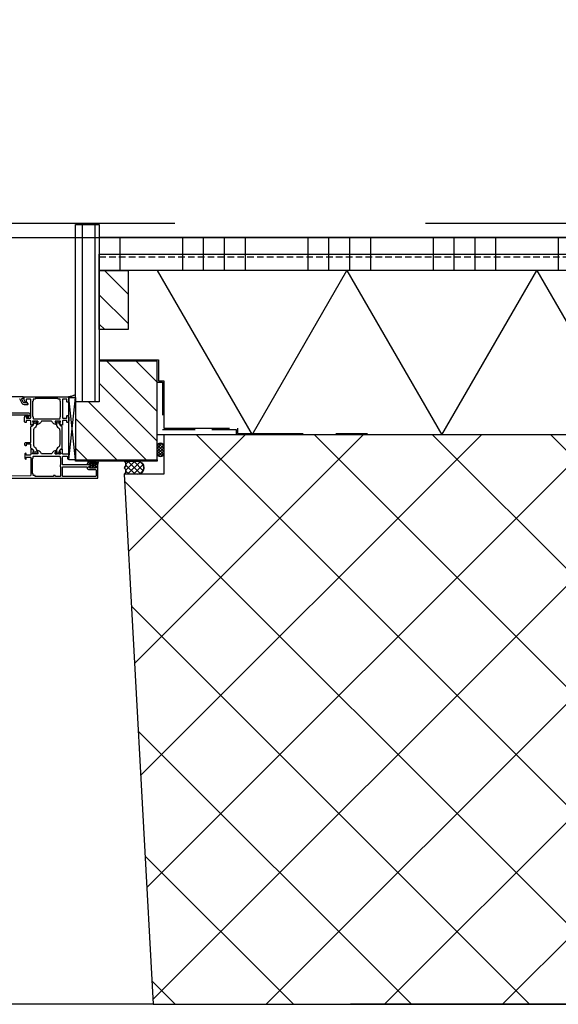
# Model space of a CAD drawing. Header units: millimetres. Extents: x 111285 to 237437, y -9513 to 52045.
# Tile 98 of 117: x 151273 to 151682, y 0 to 749. Entities that reach past the tile are written whole.
import ezdxf

# ---------------------------------------------------------------- set-up
doc = ezdxf.new("R2010")
doc.units = ezdxf.units.MM
doc.header["$LTSCALE"] = 100
for name, pattern in [('CENTER', [50.8, 31.75, -6.35, 6.35, -6.35]), ('DASHED', [0.75, 0.5, -0.25]), ('DASHED3', [4.5, 3, -1.5])]:
    doc.linetypes.add(name, pattern=pattern)
doc.layers.get('0').update_dxf_attribs({"color": 252})
for name, color, linetype in [('0-aanzicht', 252, 'Continuous'), ('0-acceering', 252, 'Continuous'), ('0-afwerking', 252, 'Continuous'), ('0-arc-wanden', 252, 'Continuous'), ('0-binnenwanden', 252, 'Continuous'), ('0-BUITENKOZIJNEN', 252, 'Continuous'), ('0-constructie', 252, 'Continuous'), ('0-HOOFDSTRAMIEN', 1, 'CENTER'), ('0-ISOLATIE', 252, 'Continuous'), ('0-METSTU', 252, 'Continuous')]:
    doc.layers.add(name, color=color, linetype=linetype)
doc.layers.add('X-ref binnenlijn', color=252, linetype='Continuous', plot=False)
doc.linetypes.add('ZIGZAG', pattern='A,0.00254,-5.08,[131,ltypeshp.shx,S=5.08,R=0,X=-5.08,Y=0],-10.16,[131,ltypeshp.shx,S=5.08,R=180,X=5.08,Y=0],-5.08', length=20.32254)

# ---------------------------------------------------------------- blocks, each defined once
blk = doc.blocks.new('U-STRAMIEN')
at = {"layer": '0-HOOFDSTRAMIEN', "ltscale": 0.3}
blk.add_lwpolyline([(-5000, 0), (68000, 0)], dxfattribs=at)
blk = doc.blocks.new('P-71191BLOCK')
at = {"layer": '0-BUITENKOZIJNEN', "linetype": 'Continuous', "ltscale": 0.25}
blk.add_lwpolyline([(14.4, 46.39), (13.04, 45.6), (12.5, 45.6, -0.414214), (12.3, 45.8), (12.3, 49.6, -0.414214), (12.5, 49.8), (14.53, 48.96, 0.9366), (14.89, 48.78), (15.91, 50.55, 0.577375), (15.65, 51), (12.1, 51, -0.414214), (11.4, 51.7), (11.4, 54.2, -0.414214), (11.7, 54.5), (12.3, 54.5, 1), (12.3, 55.5), (9.1, 55.5, 0.412335), (8.3, 54.71, 0.416094), (8.5, 54.5), (9.7, 54.5, -0.414214), (9.9, 54.3), (9.9, 51.5, -0.414214), (9.4, 51), (-3.91, 51, -0.410557), (-4.41, 51.49), (-4.6, 67), (-4.6, 69.5, -0.414214), (-4.1, 70), (-3.2, 70, -0.414214), (-3, 69.8), (-3, 68.9, 1), (-2.2, 68.9), (-2.2, 72, 0.414214), (-2.7, 72.5), (-3, 72.5, 0.414214), (-3.2, 72.3), (-3.2, 71.7, -0.414214), (-3.7, 71.2), (-4.3, 71.2, -0.414214), (-4.8, 71.7), (-4.8, 76.3, -0.414214), (-4.3, 76.8), (-3.7, 76.8, -0.414214), (-3.2, 76.3), (-3.2, 75.7, 0.414214), (-3, 75.5), (-2.7, 75.5, 0.414214), (-2.2, 76), (-2.2, 77.5, 0.414214), (-2.7, 78), (-5.7, 78, 0.414214), (-6.2, 77.5), (-6.2, 0.5, 0.414214), (-5.7, 0), (3.5, 0, 0.414214), (4, 0.5), (4, 2, 0.414214), (3.5, 2.5), (3.4, 2.5, 0.414214), (3.2, 2.3), (3.2, 2, -1), (1.6, 2), (1.6, 6, -1), (3.2, 6), (3.2, 5.7, 0.414214), (3.4, 5.5), (3.5, 5.5, 0.414214), (4, 6), (4, 26.5, -0.414214), (4.5, 27), (10, 27, -0.414214), (10.5, 26.5), (10.5, 23.4, -0.414214), (10.3, 23.2), (8.7, 23.2, 0.414214), (8.5, 23, 0.414214), (9.3, 22.2), (11.6, 22.2, 0.414214), (12.1, 22.7), (12.1, 26.8, -0.414214), (12.3, 27), (15.65, 27, 0.577351), (15.91, 27.45), (14.89, 29.22, 0.936617), (14.53, 29.04), (12.5, 28.2, -0.414214), (12.3, 28.4), (12.3, 32.2, -0.414214), (12.5, 32.4), (13.04, 32.4), (14.4, 31.61, 0.999993), (14.8, 31.61), (14.8, 31.96, 0.267949), (13.3, 34.56), (12.8, 34.85, -0.267949), (12.3, 35.71), (12.3, 42.29, -0.267949), (12.8, 43.15), (13.3, 43.44, 0.267949), (14.8, 46.04), (14.8, 46.39, 0.999992)], format="xyb", close=True, dxfattribs=at)
at = {"layer": '0-BUITENKOZIJNEN', "linetype": 'Continuous'}
for points in [[(-4.8, 28.9), (-4.8, 32.11, -0.414214), (-4.6, 32.31), (-4.4, 32.31, 0.414214), (-4.2, 32.51), (-4.2, 33.6, 0.414214), (-4.4, 33.8), (-4.6, 33.8, -0.414214), (-4.8, 34), (-4.8, 47.5, -0.414214), (-4.6, 47.7), (-4.4, 47.7, 0.414214), (-4.2, 47.9), (-4.2, 49, -0.414214), (-4, 49.2), (-2.9, 49.2, 0.414214), (-2.7, 49.4, -0.414214), (-2.5, 49.6), (8.79, 49.6, -0.414214), (8.99, 49.4, 0.414214), (9.19, 49.2), (10.3, 49.2, -0.414214), (10.5, 49), (10.5, 29, -0.414214), (10.3, 28.8), (9.2, 28.8, 0.414214), (9, 28.6, -0.414214), (8.8, 28.4), (4.2, 28.4, -0.414214), (4, 28.6, 0.414214), (3.8, 28.8), (2.8, 28.8, 0.414214), (2.6, 28.6, -0.414214), (2.4, 28.4), (-4.3, 28.4, -0.414214)], [(-0.1, 1.4), (-4.3, 1.4, -0.414214), (-4.8, 1.9), (-4.8, 26.5, -0.414214), (-4.3, 27), (2.1, 27, -0.414214), (2.6, 26.5), (2.6, 8.7, -0.414214), (2.1, 8.2), (1.9, 8.2, 0.414214), (0.4, 6.7), (0.4, 1.9, -0.414214)]]:
    blk.add_lwpolyline(points, format="xyb", close=True, dxfattribs=at)
blk = doc.blocks.new('P-70157BLOCK')
at = {"layer": '0-BUITENKOZIJNEN', "linetype": 'Continuous'}
for points in [[(14.5, 4.8, -0.536675), (14.32, 5.08, -0.301511), (16.16, 6.3), (18, 6.3, -0.414214), (18.5, 5.8), (18.5, -27.2, -0.414214), (18, -27.7), (16.16, -27.7, -0.301511), (14.32, -26.48, -0.536675), (14.5, -26.2), (16.2, -26.2, 0.414214), (16.7, -25.7), (16.7, -23.2, 0.414214), (16.2, -22.7), (2.7, -22.7, 0.414214), (2.2, -23.2), (2.2, -25.7, 0.414214), (2.7, -26.2), (4.1, -26.2, -0.553992), (4.28, -26.49, -0.287008), (2.66, -27.5), (-0.1, -27.5, -0.414214), (-1.1, -26.5), (-1.1, -26.4, -0.414214), (-0.9, -26.2), (0.3, -26.2, 0.414214), (0.5, -26), (0.5, -23.4, 0.414214), (-0.2, -22.7), (-0.2, -22.7), (-2.87, -22.7), (-2.87, -22.7, -0.57735), (-3.13, -22.25), (-2.76, -21.62), (-2.13, -20.52, -1), (-1.76, -20.67), (-0.28, -21.29, 0.534511), (0, -21.1), (0, -21.1), (0, -17.5, 0.414214), (-0.2, -17.3), (-0.74, -17.3), (-0.74, -17.3), (-2.1, -18.09, -1.077346), (-2.5, -18.12), (-2.5, -17.74, -0.267949), (-1, -15.14), (-1, -15.14), (-0.5, -14.85, 0.267949), (0, -13.99), (0, -10.7), (0, -10.7), (0, -7.42, 0.267949), (-0.5, -6.55), (-0.5, -6.55), (-1, -6.26, -0.267949), (-2.5, -3.66), (-2.5, -3.66), (-2.5, -3.28, -1.077346), (-2.1, -3.31), (-0.74, -4.1), (-0.2, -4.1, 0.414214), (0, -3.9), (0, -3.9), (0, -0.3), (0, -0.3, 0.534511), (-0.28, -0.11), (-1.76, -0.73), (-1.76, -0.73, -1), (-2.13, -0.88), (-2.13, -0.88), (-2.76, 0.22), (-2.76, 0.22), (-3.13, 0.85, -0.57735), (-2.87, 1.3), (-2.87, 1.3), (-0.2, 1.3, 0.414214), (0.5, 2), (0.5, 4.6, 0.414214), (0.3, 4.8), (-0.9, 4.8, -0.414214), (-1.1, 5), (-1.1, 5.1, -0.414214), (-0.1, 6.1), (2.66, 6.1, -0.287008), (4.28, 5.09, -0.553992), (4.1, 4.8), (2.7, 4.8, 0.414214), (2.2, 4.3), (2.2, 1.8, 0.414214), (2.7, 1.3), (16.2, 1.3, 0.414214), (16.7, 1.8), (16.7, 4.3, 0.414214), (16.2, 4.8)], [(17.1, -5.7), (17.1, -5.7), (17.1, -2.2), (17.1, -2.2, 0.414214), (16.9, -2, -0.414214), (16.7, -1.8), (16.7, -0.7), (16.7, -0.7, 0.414214), (16.5, -0.5), (15.4, -0.5, -0.414214), (15.2, -0.3, 0.414214), (15, -0.1), (3.5, -0.1), (3.5, -0.1, 0.414214), (3.3, -0.3, -0.414214), (3.1, -0.5), (2, -0.5, 0.414214), (1.8, -0.7), (1.8, -1.8), (1.8, -20.7), (1.8, -20.7, 0.414214), (2, -20.9), (3.1, -20.9, -0.414214), (3.3, -21.1, 0.414214), (3.5, -21.3), (15, -21.3, 0.414214), (15.2, -21.1), (15.2, -21.1, -0.414214), (15.4, -20.9), (15.4, -20.9), (16.5, -20.9, 0.414214), (16.7, -20.7), (16.7, -20.7), (16.7, -19.6), (16.7, -19.6, -0.414214), (16.9, -19.4), (16.9, -19.4, 0.414214), (17.1, -19.2), (17.1, -19.2)]]:
    blk.add_lwpolyline(points, format="xyb", close=True, dxfattribs=at)
blk = doc.blocks.new('SR2-horizontal')
at = {"ltscale": 0.1}
for p, q in [((-320, -403), (-330, -403)), ((-330, -408), (-330, -408)), ((-315, -408), (-315, -408)), ((-372, -414), (-367, -461.5)), ((-367, -414), (-372, -461.5)), ((-367, -414), (-372, -414)), ((-372, -414), (-372, -461.5)), ((-367, -461.5), (-367, -414)), ((-330, -413), (-320, -413)), ((-305, -419.11), (-305, -424.11)), ((-302.5, -416.61), (-302.5, -416.61)), ((-300, -424.11), (-300, -419.11)), ((-302.5, -426.61), (-302.5, -426.61)), ((-372, -461.5), (-367, -461.5))]:
    blk.add_line(p, q, dxfattribs=at)
for p, q in [((-305, -413), (-367, -413)), ((-367, -413), (-367, -414)), ((-367, -414), (-305, -414)), ((-305, -414), (-305, -413))]:
    blk.add_line(p, q)
at = {"linetype": 'DASHED', "ltscale": 0.5}
for p, q in [((-245, -433), (-305, -433)), ((-305, -433), (-305, -473)), ((-245, -437), (-245, -433)), ((-301, -437), (-245, -437)), ((-301, -473), (-301, -437)), ((-305, -473), (-301, -473))]:
    blk.add_line(p, q, dxfattribs=at)
at = {"linetype": 'DASHED', "ltscale": 0.1}
blk.add_line((-349, -568.5), (349, -568.5), dxfattribs=at)
at = {"linetype": 'Continuous'}
for points in [[(-355.35, -409.31), (-356.05, -409.19), (-356.05, -408.79), (-354.69, -408), (-353.01, -408), (-351.65, -408.79), (-351.65, -409.19), (-352.35, -409.31, 0.36397), (-352.6, -409.6), (-352.6, -409.9, 0.414214), (-351.9, -410.6), (-350.2, -410.6, -0.414214), (-350, -410.8), (-350, -410.8), (-350, -410.8, -0.514348), (-350.75, -413.4), (-356.56, -413.4), (-356.56, -413.4, -0.131652), (-356.71, -413.36), (-356.71, -413.36), (-357.47, -412.92), (-357.47, -412.92, -0.244142), (-357.72, -412.53), (-357.72, -412.53, -0.396233), (-357.47, -412.21), (-357.47, -412.21), (-357.13, -412.15), (-357.13, -412.15, -0.170304), (-356.93, -412.19), (-356.93, -412.19), (-356.46, -412.46), (-356.46, -412.46, 0.131652), (-356.31, -412.5), (-356.31, -412.5), (-351.24, -412.5), (-351.24, -412.5, 0.491631), (-351.18, -412.43), (-351.18, -412.43), (-356.23, -412.4, -0.131652), (-356.48, -412.33), (-357.85, -411.54), (-357.85, -411.54, -0.267949), (-358.1, -411.11), (-358.1, -411.11), (-358.1, -410.8, -0.414214), (-357.9, -410.6), (-355.8, -410.6, 0.414214), (-355.1, -409.9), (-355.1, -409.6, 0.36397)], [(-350.54, -411.3), (-356.23, -411.3), (-356.23, -411.3), (-356.26, -411.33), (-356.26, -411.33), (-356.23, -411.3), (-356.23, -411.3, 0.414214), (-356.26, -411.33, 0.414214), (-356.26, -411.33), (-356.26, -411.47), (-356.26, -411.47, 0.414214), (-356.23, -411.5), (-356.23, -411.5), (-350.64, -411.5), (-350.64, -411.5, -0.450354), (-350.61, -411.53), (-350.61, -411.53, -0.124641), (-350.82, -412.07), (-350.82, -412.07), (-350.79, -412.12), (-350.79, -412.12, 0.506575), (-350.74, -412.12), (-350.74, -412.12, 0.161858), (-350.51, -411.4), (-350.51, -411.4), (-350.51, -411.33), (-350.51, -411.33, 0.414214)], [(-354.37, -408.98, -0.388879), (-354.17, -408.8), (-354.17, -408.8), (-353.53, -408.8), (-353.53, -408.8, -0.388879), (-353.33, -408.98), (-353.33, -408.98), (-353.22, -410.28), (-353.22, -410.28, -0.440011), (-353.42, -410.5), (-353.42, -410.5), (-354.28, -410.5), (-354.28, -410.5, -0.440011), (-354.48, -410.28), (-354.48, -410.28)], [(-396.5, -420.88, -0.126173), (-396.46, -420.73), (-395.6, -419.25), (-395.6, -418.7, 0.414214), (-395.8, -418.5), (-396.83, -418.5, 0.609065), (-396.99, -418.82, -1.936492), (-398.21, -418.82, 0.609065), (-398.37, -418.5), (-399.4, -418.5), (-399.4, -418.5, 0.534511), (-399.59, -418.78), (-399.59, -418.78), (-399, -420.2, -0.376373), (-399.63, -422.08), (-400.7, -422.69, 0.267949), (-400.95, -423.12), (-400.95, -425.5, -0.414214), (-401.45, -426), (-404.15, -426, -0.414214), (-404.45, -425.7), (-404.45, -425.1, 1), (-405.45, -425.1), (-405.45, -426.7, 0.414214), (-404.95, -427.2), (-401.45, -427.2, -0.414214), (-400.95, -427.7), (-400.95, -438.88, 0.267949), (-400.7, -439.31), (-399.63, -439.92, -0.376373), (-399, -441.8), (-399.59, -443.22, 0.534511), (-399.4, -443.5), (-398.37, -443.5, 0.609065), (-398.21, -443.18, -1.936492), (-396.99, -443.18, 0.609065), (-396.83, -443.5), (-395.8, -443.5), (-395.8, -443.5, 0.414214), (-395.6, -443.3), (-395.6, -443.3), (-395.6, -442.75), (-396.46, -441.27, -0.126173), (-396.5, -441.12, 0.233397), (-397.93, -438.38, -0.239087), (-398.95, -436.36), (-398.95, -425.64, -0.239087), (-397.93, -423.62, 0.233397)], [(-382.4, -418.7), (-382.4, -418.7, -0.414214), (-382.2, -418.5), (-381.17, -418.5, -0.609065), (-381.01, -418.82, 1.936492), (-379.79, -418.82, -0.609065), (-379.63, -418.5), (-378.6, -418.5, -0.534511), (-378.41, -418.78), (-379, -420.2, 0.376373), (-378.37, -422.08), (-377.3, -422.69, -0.267949), (-377.05, -423.12), (-377.05, -438.88, -0.267949), (-377.3, -439.31), (-378.37, -439.92, 0.376373), (-379, -441.8), (-378.41, -443.22, -0.534511), (-378.6, -443.5), (-379.63, -443.5, -0.609065), (-379.79, -443.18, 1.936492), (-381.01, -443.18, -0.609065), (-381.17, -443.5), (-382.2, -443.5, -0.414214), (-382.4, -443.3), (-382.4, -442.75), (-381.54, -441.27, 0.126173), (-381.5, -441.12, -0.233397), (-380.07, -438.38, 0.239087), (-379.05, -436.36), (-379.05, -425.64, 0.239087), (-380.07, -423.62, -0.233397), (-381.5, -420.88, 0.126173), (-381.54, -420.73), (-382.4, -419.25)]]:
    blk.add_lwpolyline(points, format="xyb", close=True, dxfattribs=at)
at = {"ltscale": 0.1}
for centre, radius, start, end in [((-331.85, -405.5), 3.11, 306.55916, 53.44084), ((-320, -408), 5, 0, 90), ((-331.85, -410.5), 3.11, 306.55916, 53.44084), ((-320, -408), 5, 270, 360), ((-302.5, -419.11), 2.5, 90, 180), ((-302.5, -419.11), 2.5, 360, 90), ((-302.5, -424.11), 2.5, 180, 270), ((-302.5, -424.11), 2.5, 270, 0)]:
    blk.add_arc(centre, radius, start, end, dxfattribs=at)
at = {"linetype": 'Continuous'}
blk.add_arc((-374, -477.89), 15.97, 64.81341, 84.38218, dxfattribs=at)
at = {"layer": '0-acceering', "ltscale": 0.1}
for p, q in [((-328.78, -410.02), (-321.76, -403)), ((-328.74, -405.5), (-326.25, -403)), ((-317.97, -412.57), (-327.54, -403)), ((-327.27, -413), (-317.78, -403.52)), ((-315.63, -410.42), (-323.05, -403)), ((-315.32, -406.24), (-318.24, -403.32)), ((-322.03, -413), (-328.82, -406.21)), ((-326.52, -413), (-328.75, -410.77)), ((-322.78, -413), (-315.53, -405.76)), ((-317.75, -412.47), (-315.53, -410.25)), ((-367, -422.9), (-358.1, -414)), ((-367, -445.35), (-335.65, -414)), ((-357.2, -458), (-313.2, -414)), ((-305, -420.85), (-301.15, -417)), ((-305, -423.09), (-300.15, -418.25)), ((-304.93, -418.54), (-303.07, -416.68)), ((-304.88, -418.35), (-300, -423.23)), ((-303.93, -417.06), (-300, -420.99)), ((-302.1, -416.64), (-300.03, -418.71)), ((-305, -420.48), (-300.26, -425.22)), ((-305, -422.72), (-301.38, -426.34)), ((-304.78, -425.12), (-300, -420.34)), ((-304.73, -425.23), (-303.62, -426.34)), ((-303.71, -426.3), (-300, -422.59)), ((-301.62, -426.45), (-300.16, -424.99)), ((-349, -472.25), (-305, -428.25)), ((-343.3, -489), (-305, -450.7)), ((-361.95, -593), (-361.95, -458)), ((-352.43, -593), (-352.43, -458)), ((-320.85, -489), (-305, -473.15)), ((-349, -517.15), (-344.85, -513)), ((-349, -539.61), (-327, -517.61)), ((-344.94, -558), (-327, -540.06)), ((-333.37, -570.5), (-333.37, -558)), ((-285.75, -570.5), (-285.75, -558)), ((-269.87, -570.5), (-269.87, -558)), ((-254, -570.5), (-254, -558)), ((-238.12, -570.5), (-238.12, -558)), ((-190.5, -570.5), (-190.5, -558)), ((-174.62, -570.5), (-174.62, -558)), ((-158.75, -570.5), (-158.75, -558)), ((-142.87, -570.5), (-142.87, -558)), ((-95.25, -570.5), (-95.25, -558)), ((-79.37, -570.5), (-79.37, -558)), ((-63.5, -570.5), (-63.5, -558)), ((-47.62, -570.5), (-47.62, -558)), ((-333.37, -583), (-333.37, -570.5)), ((-285.75, -583), (-285.75, -570.5)), ((-269.87, -583), (-269.87, -570.5)), ((-254, -583), (-254, -570.5)), ((-238.12, -583), (-238.12, -570.5)), ((-190.5, -583), (-190.5, -570.5)), ((-174.62, -583), (-174.62, -570.5)), ((-158.75, -583), (-158.75, -570.5)), ((-142.87, -583), (-142.87, -570.5)), ((-95.25, -583), (-95.25, -570.5)), ((-79.37, -583), (-79.37, -570.5)), ((-63.5, -583), (-63.5, -570.5)), ((-47.62, -583), (-47.62, -570.5))]:
    blk.add_line(p, q, dxfattribs=at)
at = {"layer": '0-afwerking', "linetype": 'DASHED'}
for p, q in [((-244, -438), (-244, -434)), ((-244, -434), (-145, -434)), ((-300, -474), (-300, -438)), ((-300, -438), (-244, -438)), ((-304, -490), (-304, -474)), ((-304, -474), (-300, -474)), ((-349, -490), (-304, -490))]:
    blk.add_line(p, q, dxfattribs=at)
at = {"layer": '0-binnenwanden', "ltscale": 0.1}
for p, q in [((-367, -414), (-305, -414)), ((-367, -458), (-367, -414)), ((-305, -414), (-305, -489)), ((-349, -458), (-367, -458)), ((-349, -458), (-367, -458)), ((-367, -458), (-367, -593)), ((-349, -489), (-349, -458)), ((-349, -593), (-349, -458)), ((-305, -489), (-349, -489)), ((-327, -513), (-349, -513)), ((-349, -513), (-349, -558)), ((-327, -558), (-327, -513)), ((-349, -558), (-327, -558)), ((-367, -593), (-349, -593))]:
    blk.add_line(p, q, dxfattribs=at)
at = {"layer": '0-BUITENKOZIJNEN', "linetype": 'Continuous'}
for points in [[(-415.9, -448.3), (-405.65, -448.3), (-403.3, -448.3, 0.767327), (-403.2, -447.93), (-403.94, -446.69, -0.198912), (-404, -446.54), (-404, -446.4, -0.414214), (-403.8, -446.2), (-403.33, -446.2, -0.131652), (-403.08, -446.27), (-401.95, -447.71, -0.767327), (-402.41, -449.4), (-405.42, -449.4), (-415.9, -449.4)], [(-409.73, -460.5, 0.267949), (-409.3, -460.25), (-407.77, -457.1, -0.267949), (-406.04, -456.1), (-403.6, -456.1, -0.668179), (-403.25, -456.95), (-403.81, -457.51, -0.467105), (-404.26, -457.47, 0.245393), (-404.59, -457.3), (-405.92, -457.3, 0.267949), (-406.79, -457.8), (-407.8, -460.05, 0.57735), (-407.37, -460.8), (-406.7, -460.8, -0.414214), (-406.5, -461), (-406.5, -461.5, -0.414214), (-407, -462), (-415.9, -462)]]:
    blk.add_lwpolyline(points, format="xyb", dxfattribs=at)
at = {"layer": '0-ISOLATIE', "ltscale": 0.1}
for p, q in [((-305, -558), (-232.83, -433)), ((-232.83, -433), (-160.66, -558)), ((-160.66, -558), (-88.49, -433)), ((-88.49, -433), (-16.32, -558)), ((-16.32, -558), (55.84, -433))]:
    blk.add_line(p, q, dxfattribs=at)
at = {"layer": '0-METSTU', "ltscale": 0.1}
for p, q in [((349, -558), (-349, -558)), ((-349, -558), (-349, -570.5)), ((-349, -570.5), (349, -570.5)), ((-349, -583), (-349, -570.5)), ((-349, -570.5), (349, -570.5)), ((349, -583), (-349, -583))]:
    blk.add_line(p, q, dxfattribs=at)
at = {"linetype": 'ZIGZAG', "ltscale": 0.25, "extrusion": (0, 0, -1), "zscale": -1, "rotation": 270}
blk.add_blockref('P-71191BLOCK', (350, -406.2), dxfattribs=at)
at = {"linetype": 'ZIGZAG', "extrusion": (0, 0, -1), "zscale": -1, "rotation": 270}
blk.add_blockref('P-70157BLOCK', (399.7, -443.5), dxfattribs=at)
blk = doc.blocks.new('onderlegger beganegrond')
at = {"layer": '0-arc-wanden', "ltscale": 0.1}
h = blk.add_hatch(dxfattribs=at)
h.set_pattern_fill('ANSI37', color=256, scale=20, style=0)
h.set_pattern_definition([(45, (21930, 594), (-44.9013, 44.9013), []), (135, (21930, 594), (-44.9013, -44.9013), [])])
h.paths.add_polyline_path([(25230, 403), (25200, 403), (25222, 0), (25838, 0), (25860, 403), (25830, 403), (25830, 433), (25230, 433)])
at = {"layer": '0-aanzicht', "linetype": 'DASHED3'}
blk.add_lwpolyline([(64822, 0), (15, 0), (15, 15), (0, 15), (0, 44373), (15, 44373), (15, 44388), (33060, 44388)], dxfattribs=at)
at = {"layer": '0-constructie', "ltscale": 10}
blk.add_lwpolyline([(25230, 403), (25200, 403), (25222, 0), (25838, 0), (25860, 403), (25830, 403), (25830, 433), (25230, 433)], close=True, dxfattribs=at)
at = {"layer": 'X-ref binnenlijn'}
blk.add_lwpolyline([(65120, 12574), (32630, 12574), (32630, 12638), (7405, 12638), (7405, 16138), (32630, 16138), (32630, 29144), (7405, 29144), (7405, 32644), (32630, 32644), (32630, 43805), (583, 43805), (583, 583), (43680, 583)], dxfattribs=at)
at = {"xscale": -1, "rotation": 180}
blk.add_blockref('SR2-horizontal', (25530, 0), dxfattribs=at)

msp = doc.modelspace()

# ---------------------------------------------------------------- linework, layer by layer
at = {"linetype": 'DASHED', "ltscale": 0.1}
msp.add_line((151333, 568.5), (152031, 568.5), dxfattribs=at)
at = {"linetype": 'DASHED', "ltscale": 0.5}
for p, q in [((151377, 433), (151377, 473)), ((151377, 473), (151381, 473)), ((151381, 473), (151381, 437)), ((151381, 437), (151437, 437)), ((151437, 437), (151437, 433)), ((151437, 433), (151377, 433))]:
    msp.add_line(p, q, dxfattribs=at)
at = {"ltscale": 0.1}
for p, q in [((151310, 414), (151315, 461.5)), ((151315, 414), (151310, 461.5)), ((151310, 461.5), (151315, 461.5)), ((151310, 414), (151310, 461.5)), ((151315, 461.5), (151315, 414)), ((151377, 419.11), (151377, 424.11)), ((151379.5, 426.61), (151379.5, 426.61)), ((151382, 424.11), (151382, 419.11)), ((151315, 414), (151310, 414)), ((151352, 413), (151362, 413)), ((151379.5, 416.61), (151379.5, 416.61)), ((151352, 408), (151352, 408)), ((151367, 408), (151367, 408)), ((151362, 403), (151352, 403))]:
    msp.add_line(p, q, dxfattribs=at)
for p, q in [((151315, 414), (151377, 414)), ((151315, 413), (151315, 414)), ((151377, 413), (151315, 413)), ((151377, 414), (151377, 413))]:
    msp.add_line(p, q)
at = {"linetype": 'Continuous'}
for points in [[(151285.5, 420.88, 0.126173), (151285.54, 420.73), (151286.4, 419.25), (151286.4, 418.7, -0.414214), (151286.2, 418.5), (151285.17, 418.5, -0.609065), (151285.01, 418.82, 1.936492), (151283.79, 418.82, -0.609065), (151283.62, 418.5), (151282.6, 418.5), (151282.6, 418.5, -0.534511), (151282.41, 418.78), (151282.41, 418.78), (151283, 420.2, 0.376373), (151282.37, 422.08), (151281.3, 422.69, -0.267949), (151281.05, 423.12), (151281.05, 425.5, 0.414214), (151280.55, 426), (151277.85, 426, 0.414214), (151277.55, 425.7), (151277.55, 425.1, -1), (151276.55, 425.1), (151276.55, 426.7, -0.414214), (151277.05, 427.2), (151280.55, 427.2, 0.414214), (151281.05, 427.7), (151281.05, 438.88, -0.267949), (151281.3, 439.31), (151282.37, 439.92, 0.376373), (151283, 441.8), (151282.41, 443.22, -0.534511), (151282.6, 443.5), (151283.62, 443.5, -0.609065), (151283.79, 443.18, 1.936492), (151285.01, 443.18, -0.609065), (151285.17, 443.5), (151286.2, 443.5), (151286.2, 443.5, -0.414214), (151286.4, 443.3), (151286.4, 443.3), (151286.4, 442.75), (151285.54, 441.27, 0.126173), (151285.5, 441.12, -0.233397), (151284.07, 438.38, 0.239087), (151283.05, 436.36), (151283.05, 425.64, 0.239087), (151284.07, 423.62, -0.233397)], [(151299.6, 418.7), (151299.6, 418.7, 0.414214), (151299.8, 418.5), (151300.82, 418.5, 0.609065), (151300.99, 418.82, -1.936492), (151302.21, 418.82, 0.609065), (151302.37, 418.5), (151303.4, 418.5, 0.534511), (151303.59, 418.78), (151302.99, 420.2, -0.376373), (151303.63, 422.08), (151304.7, 422.69, 0.267949), (151304.95, 423.12), (151304.95, 438.88, 0.267949), (151304.7, 439.31), (151303.63, 439.92, -0.376373), (151302.99, 441.8), (151303.59, 443.22, 0.534511), (151303.4, 443.5), (151302.37, 443.5, 0.609065), (151302.21, 443.18, -1.936492), (151300.99, 443.18, 0.609065), (151300.82, 443.5), (151299.8, 443.5, 0.414214), (151299.6, 443.3), (151299.6, 442.75), (151300.45, 441.27, -0.126173), (151300.49, 441.12, 0.233397), (151301.93, 438.38, -0.239087), (151302.95, 436.36), (151302.95, 425.64, -0.239087), (151301.93, 423.62, 0.233397), (151300.49, 420.88, -0.126173), (151300.45, 420.73), (151299.6, 419.25)], [(151326.65, 409.31), (151325.95, 409.19), (151325.95, 408.79), (151327.31, 408), (151328.99, 408), (151330.35, 408.79), (151330.35, 409.19), (151329.65, 409.31, -0.36397), (151329.4, 409.6), (151329.4, 409.9, -0.414214), (151330.1, 410.6), (151331.8, 410.6, 0.414214), (151332, 410.8), (151332, 410.8), (151332, 410.8, 0.514348), (151331.25, 413.4), (151325.44, 413.4), (151325.44, 413.4, 0.131652), (151325.29, 413.36), (151325.29, 413.36), (151324.53, 412.92), (151324.53, 412.92, 0.244142), (151324.28, 412.53), (151324.28, 412.53, 0.396233), (151324.53, 412.21), (151324.53, 412.21), (151324.87, 412.15), (151324.87, 412.15, 0.170304), (151325.07, 412.19), (151325.07, 412.19), (151325.53, 412.46), (151325.53, 412.46, -0.131652), (151325.68, 412.5), (151325.68, 412.5), (151330.76, 412.5), (151330.76, 412.5, -0.491631), (151330.82, 412.43), (151330.82, 412.43), (151325.76, 412.4, 0.131652), (151325.51, 412.33), (151324.15, 411.54), (151324.15, 411.54, 0.267949), (151323.9, 411.11), (151323.9, 411.11), (151323.9, 410.8, 0.414214), (151324.1, 410.6), (151326.2, 410.6, -0.414214), (151326.9, 409.9), (151326.9, 409.6, -0.36397)], [(151331.46, 411.3), (151325.77, 411.3), (151325.77, 411.3), (151325.74, 411.33), (151325.74, 411.33), (151325.77, 411.3), (151325.77, 411.3, -0.414214), (151325.74, 411.33, -0.414214), (151325.74, 411.33), (151325.74, 411.47), (151325.74, 411.47, -0.414214), (151325.77, 411.5), (151325.77, 411.5), (151331.36, 411.5), (151331.36, 411.5, 0.450354), (151331.39, 411.53), (151331.39, 411.53, 0.124641), (151331.17, 412.07), (151331.17, 412.07), (151331.21, 412.12), (151331.21, 412.12, -0.506575), (151331.25, 412.12), (151331.25, 412.12, -0.161858), (151331.49, 411.4), (151331.49, 411.4), (151331.49, 411.33), (151331.49, 411.33, -0.414214)], [(151327.63, 408.98, 0.388879), (151327.83, 408.8), (151327.83, 408.8), (151328.47, 408.8), (151328.47, 408.8, 0.388879), (151328.67, 408.98), (151328.67, 408.98), (151328.78, 410.28), (151328.78, 410.28, 0.440011), (151328.58, 410.5), (151328.58, 410.5), (151327.72, 410.5), (151327.72, 410.5, 0.440011), (151327.52, 410.28), (151327.52, 410.28)]]:
    msp.add_lwpolyline(points, format="xyb", close=True, dxfattribs=at)
msp.add_arc((151308, 477.89), 15.97, 275.61782, 295.18659, dxfattribs=at)
at = {"ltscale": 0.1}
for centre, radius, start, end in [((151379.5, 424.11), 2.5, 90, 180), ((151379.5, 424.11), 2.5, 360, 90), ((151350.14, 410.5), 3.11, 306.55916, 53.44084), ((151362, 408), 5, 0, 90), ((151379.5, 419.11), 2.5, 180, 270), ((151379.5, 419.11), 2.5, 270, 0), ((151350.14, 405.5), 3.11, 306.55916, 53.44084), ((151362, 408), 5, 270, 360)]:
    msp.add_arc(centre, radius, start, end, dxfattribs=at)
at = {"layer": '0-acceering', "ltscale": 0.1}
for p, q in [((151320.05, 593), (151320.05, 458)), ((151329.57, 593), (151329.57, 458)), ((151348.62, 583), (151348.62, 570.5)), ((151396.25, 583), (151396.25, 570.5)), ((151412.12, 583), (151412.12, 570.5)), ((151428, 583), (151428, 570.5)), ((151443.87, 583), (151443.87, 570.5)), ((151491.5, 583), (151491.5, 570.5)), ((151507.37, 583), (151507.37, 570.5)), ((151523.25, 583), (151523.25, 570.5)), ((151539.12, 583), (151539.12, 570.5)), ((151586.75, 583), (151586.75, 570.5)), ((151602.62, 583), (151602.62, 570.5)), ((151618.5, 583), (151618.5, 570.5)), ((151634.37, 583), (151634.37, 570.5)), ((151682, 583), (151682, 570.5)), ((151348.62, 570.5), (151348.62, 558)), ((151396.25, 570.5), (151396.25, 558)), ((151412.12, 570.5), (151412.12, 558)), ((151428, 570.5), (151428, 558)), ((151443.87, 570.5), (151443.87, 558)), ((151491.5, 570.5), (151491.5, 558)), ((151507.37, 570.5), (151507.37, 558)), ((151523.25, 570.5), (151523.25, 558)), ((151539.12, 570.5), (151539.12, 558)), ((151586.75, 570.5), (151586.75, 558)), ((151602.62, 570.5), (151602.62, 558)), ((151618.5, 570.5), (151618.5, 558)), ((151634.37, 570.5), (151634.37, 558)), ((151682, 570.5), (151682, 558)), ((151337.05, 558), (151355, 540.06)), ((151333, 539.61), (151355, 517.61)), ((151333, 517.15), (151337.15, 513)), ((151338.7, 489), (151377, 450.7)), ((151361.15, 489), (151377, 473.15)), ((151333, 472.25), (151377, 428.25)), ((151324.8, 458), (151368.8, 414)), ((151315, 445.35), (151346.35, 414)), ((151315, 422.9), (151323.9, 414)), ((151377, 422.72), (151380.62, 426.34)), ((151377, 420.48), (151381.74, 425.22)), ((151377, 423.09), (151381.85, 418.25)), ((151377, 420.85), (151380.84, 417)), ((151377.12, 418.35), (151382, 423.23)), ((151377.21, 425.12), (151382, 420.34)), ((151377.27, 425.23), (151378.37, 426.34)), ((151378.07, 417.06), (151382, 420.99)), ((151378.29, 426.3), (151382, 422.59)), ((151380.38, 426.45), (151381.84, 424.99)), ((151359.97, 413), (151353.18, 406.21)), ((151355.48, 413), (151353.25, 410.77)), ((151364.03, 412.57), (151354.46, 403)), ((151354.73, 413), (151364.21, 403.52)), ((151359.22, 413), (151366.47, 405.76)), ((151364.25, 412.47), (151366.46, 410.25)), ((151377.06, 418.54), (151378.93, 416.68)), ((151379.9, 416.64), (151381.97, 418.71)), ((151353.22, 410.02), (151360.24, 403)), ((151353.26, 405.5), (151355.75, 403)), ((151366.37, 410.42), (151358.95, 403)), ((151366.68, 406.24), (151363.76, 403.32))]:
    msp.add_line(p, q, dxfattribs=at)
at = {"layer": '0-afwerking', "linetype": 'DASHED'}
for p, q in [((151333, 490), (151378, 490)), ((151378, 490), (151378, 474)), ((151378, 474), (151382, 474)), ((151382, 474), (151382, 438)), ((151382, 438), (151438, 438)), ((151438, 438), (151438, 434)), ((151438, 434), (151537, 434))]:
    msp.add_line(p, q, dxfattribs=at)
at = {"layer": '0-binnenwanden', "ltscale": 0.1}
for p, q in [((151315, 593), (151333, 593)), ((151315, 458), (151315, 593)), ((151333, 593), (151333, 458)), ((151333, 558), (151355, 558)), ((151333, 513), (151333, 558)), ((151355, 558), (151355, 513)), ((151355, 513), (151333, 513)), ((151377, 489), (151333, 489)), ((151333, 489), (151333, 458)), ((151377, 414), (151377, 489)), ((151333, 458), (151315, 458)), ((151315, 458), (151315, 414)), ((151333, 458), (151315, 458)), ((151315, 414), (151377, 414))]:
    msp.add_line(p, q, dxfattribs=at)
at = {"layer": '0-BUITENKOZIJNEN', "linetype": 'Continuous'}
for points in [[(151272.27, 460.5, -0.267949), (151272.7, 460.25), (151274.23, 457.1, 0.267949), (151275.96, 456.1), (151278.4, 456.1, 0.668179), (151278.75, 456.95), (151278.19, 457.51, 0.467105), (151277.73, 457.47, -0.245393), (151277.41, 457.3), (151276.08, 457.3, -0.267949), (151275.21, 457.8), (151274.2, 460.05, -0.57735), (151274.63, 460.8), (151275.3, 460.8, 0.414214), (151275.5, 461), (151275.5, 461.5, 0.414214), (151275, 462), (151266.1, 462)], [(151266.1, 448.3), (151276.35, 448.3), (151278.7, 448.3, -0.767327), (151278.8, 447.93), (151278.06, 446.69, 0.198912), (151278, 446.54), (151278, 446.4, 0.414214), (151278.2, 446.2), (151278.66, 446.2, 0.131652), (151278.91, 446.27), (151280.05, 447.71, 0.767327), (151279.59, 449.4), (151276.58, 449.4), (151266.1, 449.4)]]:
    msp.add_lwpolyline(points, format="xyb", dxfattribs=at)
for points in [[(151277.5, 458, -0.536675), (151277.22, 457.82, -0.301511), (151276, 459.66), (151276, 461.5, -0.414214), (151276.5, 462), (151309.5, 462, -0.414214), (151310, 461.5), (151310, 459.66, -0.301511), (151308.78, 457.82, -0.536675), (151308.5, 458), (151308.5, 459.7, 0.414214), (151308, 460.2), (151305.5, 460.2, 0.414214), (151305, 459.7), (151305, 446.2, 0.414214), (151305.5, 445.7), (151308, 445.7, 0.414214), (151308.5, 446.2), (151308.5, 447.6, -0.553992), (151308.79, 447.78, -0.287008), (151309.8, 446.16), (151309.8, 443.4, -0.414214), (151308.8, 442.4), (151308.7, 442.4, -0.414214), (151308.5, 442.6), (151308.5, 443.8, 0.414214), (151308.3, 444), (151305.7, 444, 0.414214), (151305, 443.3), (151305, 443.3), (151305, 440.63), (151305, 440.63, -0.57735), (151304.55, 440.37), (151303.92, 440.74), (151302.82, 441.37, -1), (151302.97, 441.74), (151303.59, 443.22, 0.534511), (151303.4, 443.5), (151303.4, 443.5), (151299.8, 443.5, 0.414214), (151299.6, 443.3), (151299.6, 442.76), (151299.6, 442.76), (151300.38, 441.4, -1.077346), (151300.41, 441), (151300.04, 441, -0.267949), (151297.44, 442.5), (151297.44, 442.5), (151297.15, 443, 0.267949), (151296.28, 443.5), (151293, 443.5), (151293, 443.5), (151289.71, 443.5, 0.267949), (151288.85, 443), (151288.85, 443), (151288.56, 442.5, -0.267949), (151285.96, 441), (151285.96, 441), (151285.58, 441, -1.077346), (151285.61, 441.4), (151286.4, 442.76), (151286.4, 443.3, 0.414214), (151286.2, 443.5), (151286.2, 443.5), (151282.6, 443.5), (151282.6, 443.5, 0.534511), (151282.41, 443.22), (151283.03, 441.74), (151283.03, 441.74, -1), (151283.18, 441.37), (151283.18, 441.37), (151282.08, 440.74), (151282.08, 440.74), (151281.45, 440.37, -0.57735), (151281, 440.63), (151281, 440.63), (151281, 443.3, 0.414214), (151280.3, 444), (151277.7, 444, 0.414214), (151277.5, 443.8), (151277.5, 442.6, -0.414214), (151277.3, 442.4), (151277.2, 442.4, -0.414214), (151276.2, 443.4), (151276.2, 446.16, -0.287008), (151277.21, 447.78, -0.553992), (151277.5, 447.6), (151277.5, 446.2, 0.414214), (151278, 445.7), (151280.5, 445.7, 0.414214), (151281, 446.2), (151281, 459.7, 0.414214), (151280.5, 460.2), (151278, 460.2, 0.414214), (151277.5, 459.7)], [(151288, 460.6), (151288, 460.6), (151284.5, 460.6), (151284.5, 460.6, 0.414214), (151284.3, 460.4, -0.414214), (151284.1, 460.2), (151283, 460.2), (151283, 460.2, 0.414214), (151282.8, 460), (151282.8, 458.9, -0.414214), (151282.6, 458.7, 0.414214), (151282.4, 458.5), (151282.4, 447), (151282.4, 447, 0.414214), (151282.6, 446.8, -0.414214), (151282.8, 446.6), (151282.8, 445.5, 0.414214), (151283, 445.3), (151284.1, 445.3), (151303, 445.3), (151303, 445.3, 0.414214), (151303.2, 445.5), (151303.2, 446.6, -0.414214), (151303.4, 446.8, 0.414214), (151303.6, 447), (151303.6, 458.5, 0.414214), (151303.4, 458.7), (151303.4, 458.7, -0.414214), (151303.2, 458.9), (151303.2, 458.9), (151303.2, 460, 0.414214), (151303, 460.2), (151303, 460.2), (151301.9, 460.2), (151301.9, 460.2, -0.414214), (151301.7, 460.4), (151301.7, 460.4, 0.414214), (151301.5, 460.6), (151301.5, 460.6)], [(151303.1, 401.4), (151299.89, 401.4, -0.414214), (151299.69, 401.6), (151299.69, 401.8, 0.414214), (151299.49, 402), (151298.4, 402, 0.414214), (151298.2, 401.8), (151298.2, 401.6, -0.414214), (151298, 401.4), (151284.5, 401.4, -0.414214), (151284.3, 401.6), (151284.3, 401.8, 0.414214), (151284.1, 402), (151283, 402, -0.414214), (151282.8, 402.2), (151282.8, 403.3, 0.414214), (151282.6, 403.5, -0.414214), (151282.4, 403.7), (151282.4, 414.99, -0.414214), (151282.6, 415.19, 0.414214), (151282.8, 415.39), (151282.8, 416.5, -0.414214), (151283, 416.7), (151303, 416.7, -0.414214), (151303.2, 416.5), (151303.2, 415.4, 0.414214), (151303.4, 415.2, -0.414214), (151303.6, 415), (151303.6, 410.4, -0.414214), (151303.4, 410.2, 0.414214), (151303.2, 410), (151303.2, 409, 0.414214), (151303.4, 408.8, -0.414214), (151303.6, 408.6), (151303.6, 401.9, -0.414214)], [(151330.6, 406.1), (151330.6, 401.9, -0.414214), (151330.1, 401.4), (151305.5, 401.4, -0.414214), (151305, 401.9), (151305, 408.3, -0.414214), (151305.5, 408.8), (151323.3, 408.8, -0.414214), (151323.8, 408.3), (151323.8, 408.1, 0.414214), (151325.3, 406.6), (151330.1, 406.6, -0.414214)]]:
    msp.add_lwpolyline(points, format="xyb", close=True, dxfattribs=at)
at = {"layer": '0-BUITENKOZIJNEN', "linetype": 'Continuous', "ltscale": 0.25}
msp.add_lwpolyline([(151254.5, 400), (151331.5, 400, 0.414214), (151332, 400.5), (151332, 409.7, 0.414214), (151331.5, 410.2), (151330, 410.2, 0.414214), (151329.5, 409.7), (151329.5, 409.6, 0.414214), (151329.7, 409.4), (151330, 409.4, -1), (151330, 407.8), (151326, 407.8, -1), (151326, 409.4), (151326.3, 409.4, 0.414214), (151326.5, 409.6), (151326.5, 409.7, 0.414214), (151326, 410.2), (151305.5, 410.2, -0.414214), (151305, 410.7), (151305, 416.2, -0.414214), (151305.5, 416.7), (151308.6, 416.7, -0.414214), (151308.8, 416.5), (151308.8, 414.9, 0.414214), (151309, 414.7, 0.414214), (151309.8, 415.5), (151309.8, 417.8, 0.414214), (151309.3, 418.3), (151305.2, 418.3, -0.414214), (151305, 418.5), (151305, 421.85, 0.577351), (151304.55, 422.11), (151302.78, 421.09, 0.936617), (151302.96, 420.73), (151303.8, 418.7, -0.414214), (151303.6, 418.5), (151299.8, 418.5, -0.414214), (151299.6, 418.7), (151299.6, 419.24), (151300.38, 420.6, 0.999993), (151300.38, 421), (151300.04, 421, 0.267949), (151297.44, 419.5), (151297.15, 419, -0.267949), (151296.28, 418.5), (151289.71, 418.5, -0.267949), (151288.85, 419), (151288.56, 419.5, 0.267949), (151285.96, 421), (151285.61, 421, 0.999992), (151285.61, 420.6), (151286.4, 419.24), (151286.4, 418.7, -0.414214), (151286.2, 418.5), (151282.4, 418.5, -0.414214), (151282.2, 418.7), (151283.04, 420.73, 0.9366), (151283.22, 421.09), (151281.45, 422.11, 0.577375), (151281, 421.85), (151281, 418.3, -0.414214), (151280.3, 417.6), (151277.8, 417.6, -0.414214), (151277.5, 417.9), (151277.5, 418.5, 1), (151276.5, 418.5), (151276.5, 415.3, 0.412335), (151277.29, 414.5, 0.416094), (151277.49, 414.7), (151277.49, 415.9, -0.414214), (151277.69, 416.1), (151280.5, 416.1, -0.414214), (151281, 415.6), (151281, 402.29, -0.410557), (151280.5, 401.79), (151265, 401.6)], format="xyb", dxfattribs=at)
at = {"layer": '0-ISOLATIE', "ltscale": 0.1}
for p, q in [((151377, 558), (151449.17, 433)), ((151449.17, 433), (151521.34, 558)), ((151521.34, 558), (151593.5, 433)), ((151593.5, 433), (151665.67, 558)), ((151665.67, 558), (151737.84, 433))]:
    msp.add_line(p, q, dxfattribs=at)
at = {"layer": '0-METSTU', "ltscale": 0.1}
for p, q in [((152031, 583), (151333, 583)), ((151333, 583), (151333, 570.5)), ((151333, 570.5), (152031, 570.5)), ((151333, 570.5), (152031, 570.5)), ((151333, 558), (151333, 570.5)), ((152031, 558), (151333, 558))]:
    msp.add_line(p, q, dxfattribs=at)

# ---------------------------------------------------------------- block references
msp.add_blockref('onderlegger beganegrond', (126152, 0))
at = {"layer": '0-HOOFDSTRAMIEN'}
msp.add_blockref('U-STRAMIEN', (126482, 594), dxfattribs=at)

doc.saveas('drawing.dxf')
